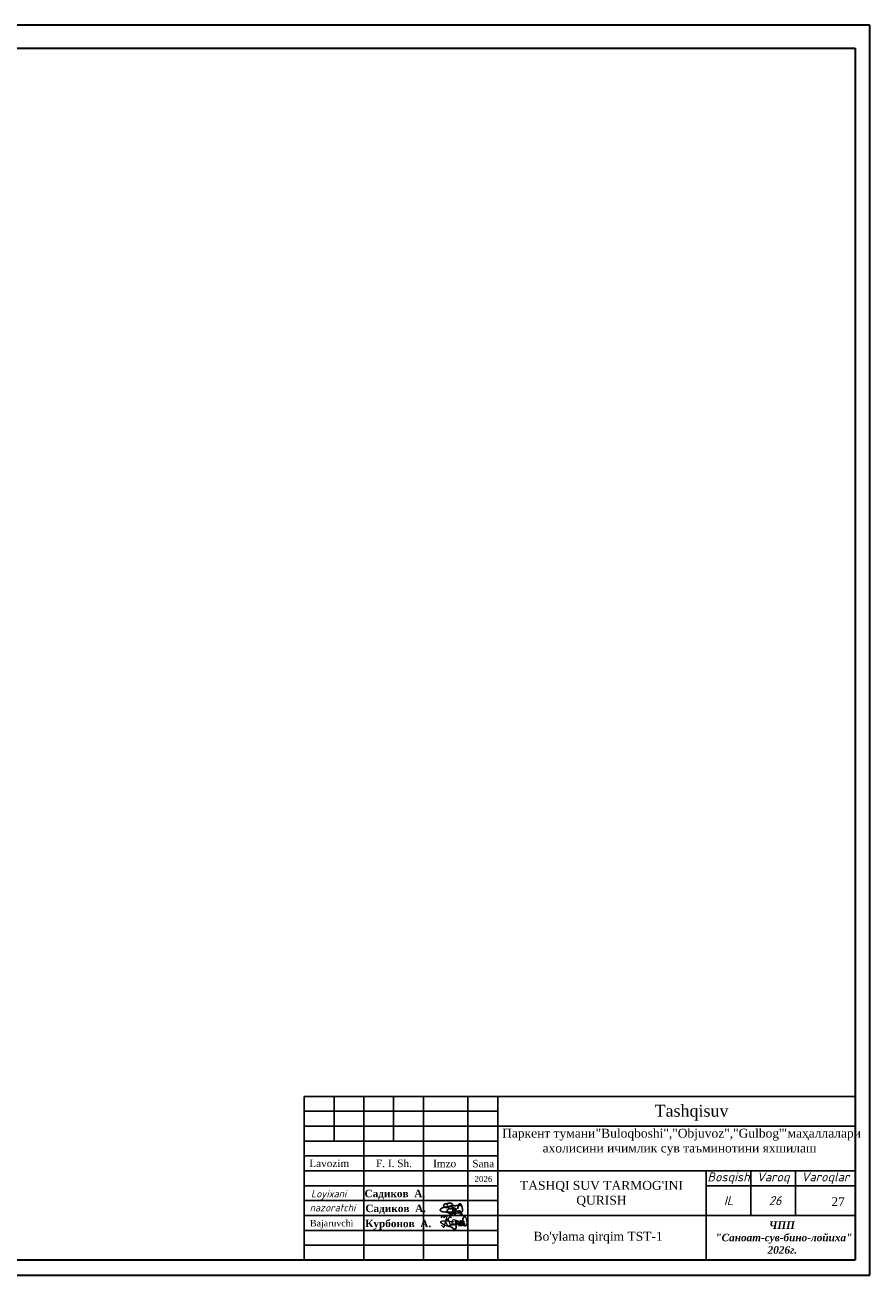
# Model space of a CAD drawing. Header units: millimetres. Extents: x 366033 to 446362, y 4247208 to 4265071.
# Tile 13 of 159: x 435740 to 436023, y 4249104 to 4249524. Entities that reach past the tile are written whole.
import ezdxf

# ---------------------------------------------------------------- set-up
doc = ezdxf.new("R2010")
doc.units = ezdxf.units.MM
doc.layers.add('RAMKA', color=7, linetype='Continuous')
doc.layers.add('план', color=7, linetype='Continuous', lineweight=40)
doc.styles.add('GOST 2.304', font='CS_Gost2304.shx')
doc.styles.add('SHRFT', font='TXT', dxfattribs={"width": 1.75})
doc.styles.get("Standard").update_dxf_attribs({"font": 'times.ttf'})
doc.styles.add('TIMES', font='times.ttf')

msp = doc.modelspace()

# ---------------------------------------------------------------- linework, layer by layer
at = {"color": 250, "lineweight": 25}
for p, q in [((435843.43, 4249164.287, -1016.578), (435843.43, 4249149.287, -1016.578)), ((435853.43, 4249164.287, -1016.578), (435853.43, 4249109.287, -1016.578)), ((435863.43, 4249164.287, -1016.578), (435863.43, 4249149.287, -1016.578)), ((435873.43, 4249164.287, -1016.578), (435873.43, 4249109.287, -1016.578)), ((435888.43, 4249164.287, -847.159), (435888.43, 4249109.287, -847.159)), ((435898.43, 4249164.287, -0.062), (435898.43, 4249109.287, -0.062)), ((435833.43, 4249159.287, -0.062), (435898.43, 4249159.287, -0.062)), ((435833.43, 4249154.287, -0.062), (436018.43, 4249154.287, -0.062)), ((435833.43, 4249154.287, -0.062), (435898.43, 4249154.287, -0.062)), ((435833.43, 4249149.287, -0.062), (435898.43, 4249149.287, -0.062)), ((435833.43, 4249144.287, -0.062), (435898.43, 4249144.287, -0.062)), ((435833.43, 4249139.287, -0.062), (436018.43, 4249139.287, -0.062)), ((435968.43, 4249139.287, -0.062), (435968.43, 4249109.287, -0.062)), ((435983.43, 4249139.287, -0.062), (435983.43, 4249124.287, -0.062)), ((435998.43, 4249124.287, -0.062), (435998.43, 4249139.287, -0.062)), ((435833.43, 4249134.287, -0.062), (435898.43, 4249134.287, -0.062)), ((436018.43, 4249134.287, -0.062), (435968.43, 4249134.287, -0.062)), ((436018.43, 4249134.287, -0.062), (435968.43, 4249134.287, -0.062)), ((435833.43, 4249129.287, -0.062), (435898.43, 4249129.287, -0.062)), ((435833.43, 4249124.287, -0.062), (436018.43, 4249124.287, -0.062)), ((435833.43, 4249119.287, -0.062), (435898.43, 4249119.287, -0.062)), ((435833.43, 4249114.287, -0.062), (435898.43, 4249114.287, -0.062))]:
    msp.add_line(p, q, dxfattribs=at)
at = {"color": 5, "lineweight": 25, "ltscale": 2}
for p, q in [((435879.098, 4249126.262, -0.062), (435879.078, 4249126.047, -0.062)), ((435879.098, 4249126.262, -0.062), (435879.078, 4249126.047, -0.062)), ((435879.078, 4249126.047, -0.062), (435879.113, 4249125.932, -0.062)), ((435879.078, 4249126.047, -0.062), (435879.113, 4249125.932, -0.062)), ((435879.143, 4249126.347, -0.062), (435879.098, 4249126.262, -0.062)), ((435879.143, 4249126.347, -0.062), (435879.098, 4249126.262, -0.062)), ((435879.113, 4249125.932, -0.062), (435879.168, 4249125.877, -0.062)), ((435879.113, 4249125.932, -0.062), (435879.168, 4249125.877, -0.062)), ((435879.325, 4249126.498, -0.062), (435879.143, 4249126.347, -0.062)), ((435879.325, 4249126.498, -0.062), (435879.143, 4249126.347, -0.062)), ((435879.168, 4249125.877, -0.062), (435879.288, 4249125.738, -0.062)), ((435879.168, 4249125.877, -0.062), (435879.288, 4249125.738, -0.062)), ((435879.288, 4249125.738, -0.062), (435879.439, 4249125.683, -0.062)), ((435879.288, 4249125.738, -0.062), (435879.439, 4249125.683, -0.062)), ((435879.639, 4249126.704, -0.062), (435879.325, 4249126.498, -0.062)), ((435879.639, 4249126.704, -0.062), (435879.325, 4249126.498, -0.062)), ((435879.439, 4249125.683, -0.062), (435879.598, 4249125.625, -0.062)), ((435879.439, 4249125.683, -0.062), (435879.598, 4249125.625, -0.062)), ((435879.598, 4249125.625, -0.062), (435879.753, 4249125.569, -0.062)), ((435879.598, 4249125.625, -0.062), (435879.753, 4249125.569, -0.062)), ((435879.901, 4249126.827, -0.062), (435879.639, 4249126.704, -0.062)), ((435879.901, 4249126.827, -0.062), (435879.639, 4249126.704, -0.062)), ((435879.753, 4249125.569, -0.062), (435879.887, 4249125.538, -0.062)), ((435879.753, 4249125.569, -0.062), (435879.887, 4249125.538, -0.062)), ((435879.887, 4249125.538, -0.062), (435880.142, 4249125.494, -0.062)), ((435879.887, 4249125.538, -0.062), (435880.142, 4249125.494, -0.062)), ((435880.092, 4249126.92, -0.062), (435879.901, 4249126.827, -0.062)), ((435880.092, 4249126.92, -0.062), (435879.901, 4249126.827, -0.062)), ((435880.34, 4249127.013, -0.062), (435880.092, 4249126.92, -0.062)), ((435880.34, 4249127.013, -0.062), (435880.092, 4249126.92, -0.062)), ((435880.142, 4249125.494, -0.062), (435880.328, 4249125.462, -0.062)), ((435880.142, 4249125.494, -0.062), (435880.328, 4249125.462, -0.062)), ((435880.328, 4249125.462, -0.062), (435880.768, 4249125.453, -0.062)), ((435880.328, 4249125.462, -0.062), (435880.768, 4249125.453, -0.062)), ((435880.648, 4249127.083, -0.062), (435880.34, 4249127.013, -0.062)), ((435880.648, 4249127.083, -0.062), (435880.34, 4249127.013, -0.062)), ((435881, 4249127.158, -0.062), (435880.648, 4249127.083, -0.062)), ((435881, 4249127.158, -0.062), (435880.648, 4249127.083, -0.062)), ((435880.768, 4249125.453, -0.062), (435881.037, 4249125.457, -0.062)), ((435880.768, 4249125.453, -0.062), (435881.037, 4249125.457, -0.062)), ((435881.203, 4249127.203, -0.062), (435881, 4249127.158, -0.062)), ((435881.203, 4249127.203, -0.062), (435881, 4249127.158, -0.062)), ((435881.037, 4249125.457, -0.062), (435881.5, 4249125.455, -0.062)), ((435881.037, 4249125.457, -0.062), (435881.5, 4249125.455, -0.062)), ((435881.503, 4249127.25, -0.062), (435881.203, 4249127.203, -0.062)), ((435881.503, 4249127.25, -0.062), (435881.203, 4249127.203, -0.062)), ((435881.5, 4249125.455, -0.062), (435882.01, 4249125.445, -0.062)), ((435881.5, 4249125.455, -0.062), (435882.01, 4249125.445, -0.062)), ((435881.835, 4249127.308, -0.062), (435881.503, 4249127.25, -0.062)), ((435881.835, 4249127.308, -0.062), (435881.503, 4249127.25, -0.062)), ((435882.055, 4249127.333, -0.062), (435881.835, 4249127.308, -0.062)), ((435882.055, 4249127.333, -0.062), (435881.835, 4249127.308, -0.062)), ((435882.01, 4249125.445, -0.062), (435882.398, 4249125.441, -0.062)), ((435882.01, 4249125.445, -0.062), (435882.398, 4249125.441, -0.062)), ((435882.343, 4249127.384, -0.062), (435882.055, 4249127.333, -0.062)), ((435882.343, 4249127.384, -0.062), (435882.055, 4249127.333, -0.062)), ((435882.729, 4249127.431, -0.062), (435882.343, 4249127.384, -0.062)), ((435882.729, 4249127.431, -0.062), (435882.343, 4249127.384, -0.062)), ((435882.398, 4249125.441, -0.062), (435883.061, 4249125.457, -0.062)), ((435882.398, 4249125.441, -0.062), (435883.061, 4249125.457, -0.062)), ((435882.971, 4249127.455, -0.062), (435882.729, 4249127.431, -0.062)), ((435882.971, 4249127.455, -0.062), (435882.729, 4249127.431, -0.062)), ((435883.3, 4249127.502, -0.062), (435882.971, 4249127.455, -0.062)), ((435883.3, 4249127.502, -0.062), (435882.971, 4249127.455, -0.062)), ((435883.061, 4249125.457, -0.062), (435883.555, 4249125.447, -0.062)), ((435883.061, 4249125.457, -0.062), (435883.555, 4249125.447, -0.062)), ((435883.527, 4249127.523, -0.062), (435883.3, 4249127.502, -0.062)), ((435883.527, 4249127.523, -0.062), (435883.3, 4249127.502, -0.062)), ((435883.893, 4249127.554, -0.062), (435883.527, 4249127.523, -0.062)), ((435883.893, 4249127.554, -0.062), (435883.527, 4249127.523, -0.062)), ((435883.555, 4249125.447, -0.062), (435884.033, 4249125.386, -0.062)), ((435883.555, 4249125.447, -0.062), (435884.033, 4249125.386, -0.062)), ((435883.732, 4249124.937, -0.062), (435883.762, 4249125.042, -0.062)), ((435883.732, 4249124.937, -0.062), (435883.762, 4249125.042, -0.062)), ((435883.755, 4249124.866, -0.062), (435883.732, 4249124.937, -0.062)), ((435883.755, 4249124.866, -0.062), (435883.732, 4249124.937, -0.062)), ((435883.799, 4249124.791, -0.062), (435883.755, 4249124.866, -0.062)), ((435883.799, 4249124.791, -0.062), (435883.755, 4249124.866, -0.062)), ((435883.762, 4249125.042, -0.062), (435883.779, 4249125.103, -0.062)), ((435883.762, 4249125.042, -0.062), (435883.779, 4249125.103, -0.062)), ((435883.779, 4249125.103, -0.062), (435883.813, 4249125.16, -0.062)), ((435883.779, 4249125.103, -0.062), (435883.813, 4249125.16, -0.062)), ((435883.858, 4249124.727, -0.062), (435883.799, 4249124.791, -0.062)), ((435883.858, 4249124.727, -0.062), (435883.799, 4249124.791, -0.062)), ((435883.813, 4249125.16, -0.062), (435883.859, 4249125.237, -0.062)), ((435883.813, 4249125.16, -0.062), (435883.859, 4249125.237, -0.062)), ((435883.899, 4249124.695, -0.062), (435883.858, 4249124.727, -0.062)), ((435883.899, 4249124.695, -0.062), (435883.858, 4249124.727, -0.062)), ((435883.859, 4249125.237, -0.062), (435883.924, 4249125.287, -0.062)), ((435883.859, 4249125.237, -0.062), (435883.924, 4249125.287, -0.062)), ((435884.225, 4249127.575, -0.062), (435883.893, 4249127.554, -0.062)), ((435884.225, 4249127.575, -0.062), (435883.893, 4249127.554, -0.062)), ((435883.968, 4249124.695, -0.062), (435883.899, 4249124.695, -0.062)), ((435883.968, 4249124.695, -0.062), (435883.899, 4249124.695, -0.062)), ((435883.924, 4249125.287, -0.062), (435883.984, 4249125.35, -0.062)), ((435883.924, 4249125.287, -0.062), (435883.984, 4249125.35, -0.062)), ((435884.072, 4249124.715, -0.062), (435883.968, 4249124.695, -0.062)), ((435884.072, 4249124.715, -0.062), (435883.968, 4249124.695, -0.062)), ((435883.984, 4249125.35, -0.062), (435884.089, 4249125.412, -0.062)), ((435883.984, 4249125.35, -0.062), (435884.089, 4249125.412, -0.062)), ((435883.989, 4249125.364, -0.062), (435884.089, 4249125.412, -0.062)), ((435883.989, 4249125.364, -0.062), (435884.089, 4249125.412, -0.062)), ((435884.145, 4249124.743, -0.062), (435884.072, 4249124.715, -0.062)), ((435884.145, 4249124.743, -0.062), (435884.072, 4249124.715, -0.062)), ((435884.089, 4249125.412, -0.062), (435884.261, 4249125.512, -0.062)), ((435884.089, 4249125.412, -0.062), (435884.261, 4249125.512, -0.062)), ((435884.089, 4249125.412, -0.062), (435884.206, 4249125.316, -0.062)), ((435884.089, 4249125.412, -0.062), (435884.206, 4249125.316, -0.062)), ((435884.214, 4249124.774, -0.062), (435884.145, 4249124.743, -0.062)), ((435884.214, 4249124.774, -0.062), (435884.145, 4249124.743, -0.062)), ((435884.206, 4249125.316, -0.062), (435884.265, 4249125.267, -0.062)), ((435884.206, 4249125.316, -0.062), (435884.265, 4249125.267, -0.062)), ((435884.296, 4249124.868, -0.062), (435884.214, 4249124.774, -0.062)), ((435884.296, 4249124.868, -0.062), (435884.214, 4249124.774, -0.062)), ((435884.503, 4249127.629, -0.062), (435884.225, 4249127.575, -0.062)), ((435884.503, 4249127.629, -0.062), (435884.225, 4249127.575, -0.062)), ((435884.261, 4249125.512, -0.062), (435884.388, 4249125.585, -0.062)), ((435884.261, 4249125.512, -0.062), (435884.388, 4249125.585, -0.062)), ((435884.265, 4249125.267, -0.062), (435884.296, 4249125.208, -0.062)), ((435884.265, 4249125.267, -0.062), (435884.296, 4249125.208, -0.062)), ((435884.296, 4249125.208, -0.062), (435884.335, 4249125.133, -0.062)), ((435884.296, 4249125.208, -0.062), (435884.335, 4249125.133, -0.062)), ((435884.331, 4249124.946, -0.062), (435884.296, 4249124.868, -0.062)), ((435884.331, 4249124.946, -0.062), (435884.296, 4249124.868, -0.062)), ((435884.356, 4249125.059, -0.062), (435884.331, 4249124.946, -0.062)), ((435884.356, 4249125.059, -0.062), (435884.331, 4249124.946, -0.062)), ((435884.335, 4249125.133, -0.062), (435884.356, 4249125.059, -0.062)), ((435884.335, 4249125.133, -0.062), (435884.356, 4249125.059, -0.062)), ((435884.388, 4249125.585, -0.062), (435884.54, 4249125.694, -0.062)), ((435884.388, 4249125.585, -0.062), (435884.54, 4249125.694, -0.062)), ((435884.737, 4249127.639, -0.062), (435884.503, 4249127.629, -0.062)), ((435884.737, 4249127.639, -0.062), (435884.503, 4249127.629, -0.062)), ((435884.54, 4249125.694, -0.062), (435884.651, 4249125.694, -0.062)), ((435884.54, 4249125.694, -0.062), (435884.651, 4249125.694, -0.062)), ((435884.651, 4249125.694, -0.062), (435884.997, 4249125.699, -0.062)), ((435884.651, 4249125.694, -0.062), (435884.997, 4249125.699, -0.062)), ((435884.922, 4249127.646, -0.062), (435884.737, 4249127.639, -0.062)), ((435884.922, 4249127.646, -0.062), (435884.737, 4249127.639, -0.062)), ((435884.891, 4249125.199, -0.062), (435885.029, 4249125.361, -0.062)), ((435884.891, 4249125.199, -0.062), (435885.029, 4249125.361, -0.062)), ((435884.891, 4249125.137, -0.062), (435884.891, 4249125.199, -0.062)), ((435884.891, 4249125.137, -0.062), (435884.891, 4249125.199, -0.062)), ((435884.925, 4249125.073, -0.062), (435884.891, 4249125.137, -0.062)), ((435884.925, 4249125.073, -0.062), (435884.891, 4249125.137, -0.062)), ((435885.28, 4249127.687, -0.062), (435884.922, 4249127.646, -0.062)), ((435885.28, 4249127.687, -0.062), (435884.922, 4249127.646, -0.062)), ((435884.949, 4249125.029, -0.062), (435884.925, 4249125.073, -0.062)), ((435884.949, 4249125.029, -0.062), (435884.925, 4249125.073, -0.062)), ((435885.006, 4249125.012, -0.062), (435884.949, 4249125.029, -0.062)), ((435885.006, 4249125.012, -0.062), (435884.949, 4249125.029, -0.062)), ((435884.997, 4249125.699, -0.062), (435885.058, 4249125.699, -0.062)), ((435884.997, 4249125.699, -0.062), (435885.058, 4249125.699, -0.062)), ((435885.08, 4249125.012, -0.062), (435885.006, 4249125.012, -0.062)), ((435885.08, 4249125.012, -0.062), (435885.006, 4249125.012, -0.062)), ((435885.029, 4249125.361, -0.062), (435885.099, 4249125.444, -0.062)), ((435885.029, 4249125.361, -0.062), (435885.099, 4249125.444, -0.062)), ((435885.058, 4249125.699, -0.062), (435885.26, 4249125.685, -0.062)), ((435885.058, 4249125.699, -0.062), (435885.26, 4249125.685, -0.062)), ((435885.197, 4249125.083, -0.062), (435885.08, 4249125.012, -0.062)), ((435885.197, 4249125.083, -0.062), (435885.08, 4249125.012, -0.062)), ((435885.099, 4249125.444, -0.062), (435885.307, 4249125.618, -0.062)), ((435885.099, 4249125.444, -0.062), (435885.307, 4249125.618, -0.062)), ((435885.361, 4249125.183, -0.062), (435885.197, 4249125.083, -0.062)), ((435885.361, 4249125.183, -0.062), (435885.197, 4249125.083, -0.062)), ((435885.259, 4249125.577, -0.062), (435885.331, 4249125.642, -0.062)), ((435885.259, 4249125.577, -0.062), (435885.331, 4249125.642, -0.062)), ((435885.26, 4249125.685, -0.062), (435885.432, 4249125.581, -0.062)), ((435885.26, 4249125.685, -0.062), (435885.432, 4249125.581, -0.062)), ((435885.505, 4249127.689, -0.062), (435885.28, 4249127.687, -0.062)), ((435885.505, 4249127.689, -0.062), (435885.28, 4249127.687, -0.062)), ((435885.331, 4249125.642, -0.062), (435885.376, 4249125.682, -0.062)), ((435885.331, 4249125.642, -0.062), (435885.376, 4249125.682, -0.062)), ((435885.457, 4249125.276, -0.062), (435885.361, 4249125.183, -0.062)), ((435885.457, 4249125.276, -0.062), (435885.361, 4249125.183, -0.062)), ((435885.376, 4249125.682, -0.062), (435885.46, 4249125.733, -0.062)), ((435885.376, 4249125.682, -0.062), (435885.46, 4249125.733, -0.062)), ((435885.432, 4249125.581, -0.062), (435885.503, 4249125.525, -0.062)), ((435885.432, 4249125.581, -0.062), (435885.503, 4249125.525, -0.062)), ((435885.51, 4249125.358, -0.062), (435885.457, 4249125.276, -0.062)), ((435885.51, 4249125.358, -0.062), (435885.457, 4249125.276, -0.062)), ((435885.46, 4249125.733, -0.062), (435885.514, 4249125.766, -0.062)), ((435885.46, 4249125.733, -0.062), (435885.514, 4249125.766, -0.062)), ((435885.503, 4249125.525, -0.062), (435885.533, 4249125.438, -0.062)), ((435885.503, 4249125.525, -0.062), (435885.533, 4249125.438, -0.062)), ((435885.893, 4249127.692, -0.062), (435885.505, 4249127.689, -0.062)), ((435885.893, 4249127.692, -0.062), (435885.505, 4249127.689, -0.062)), ((435885.533, 4249125.438, -0.062), (435885.51, 4249125.358, -0.062)), ((435885.533, 4249125.438, -0.062), (435885.51, 4249125.358, -0.062)), ((435885.514, 4249125.766, -0.062), (435885.572, 4249125.785, -0.062)), ((435885.514, 4249125.766, -0.062), (435885.572, 4249125.785, -0.062)), ((435885.572, 4249125.785, -0.062), (435885.612, 4249125.799, -0.062)), ((435885.572, 4249125.785, -0.062), (435885.612, 4249125.799, -0.062)), ((435885.612, 4249125.799, -0.062), (435885.666, 4249125.799, -0.062)), ((435885.612, 4249125.799, -0.062), (435885.666, 4249125.799, -0.062)), ((435885.666, 4249125.799, -0.062), (435885.711, 4249125.784, -0.062)), ((435885.666, 4249125.799, -0.062), (435885.711, 4249125.784, -0.062)), ((435885.711, 4249125.784, -0.062), (435885.767, 4249125.751, -0.062)), ((435885.711, 4249125.784, -0.062), (435885.767, 4249125.751, -0.062)), ((435885.8, 4249124.582, -0.062), (435885.743, 4249124.626, -0.062)), ((435885.767, 4249125.751, -0.062), (435885.802, 4249125.731, -0.062)), ((435885.767, 4249125.751, -0.062), (435885.802, 4249125.731, -0.062)), ((435885.896, 4249124.582, -0.062), (435885.8, 4249124.582, -0.062)), ((435885.802, 4249125.731, -0.062), (435885.829, 4249125.693, -0.062)), ((435885.802, 4249125.731, -0.062), (435885.829, 4249125.693, -0.062)), ((435885.837, 4249125.251, -0.062), (435885.804, 4249125.121, -0.062)), ((435885.837, 4249125.251, -0.062), (435885.804, 4249125.121, -0.062)), ((435885.804, 4249125.121, -0.062), (435885.804, 4249125.03, -0.062)), ((435885.804, 4249125.121, -0.062), (435885.804, 4249125.03, -0.062)), ((435885.804, 4249125.03, -0.062), (435885.831, 4249124.938, -0.062)), ((435885.804, 4249125.03, -0.062), (435885.831, 4249124.938, -0.062)), ((435885.829, 4249125.693, -0.062), (435885.852, 4249125.656, -0.062)), ((435885.829, 4249125.693, -0.062), (435885.852, 4249125.656, -0.062)), ((435885.831, 4249124.938, -0.062), (435885.878, 4249124.845, -0.062)), ((435885.831, 4249124.938, -0.062), (435885.878, 4249124.845, -0.062)), ((435885.866, 4249125.365, -0.062), (435885.837, 4249125.251, -0.062)), ((435885.866, 4249125.365, -0.062), (435885.837, 4249125.251, -0.062)), ((435885.852, 4249125.656, -0.062), (435885.868, 4249125.628, -0.062)), ((435885.852, 4249125.656, -0.062), (435885.868, 4249125.628, -0.062)), ((435885.89, 4249125.557, -0.062), (435885.866, 4249125.464, -0.062)), ((435885.89, 4249125.557, -0.062), (435885.866, 4249125.464, -0.062)), ((435885.866, 4249125.464, -0.062), (435885.866, 4249125.365, -0.062)), ((435885.866, 4249125.464, -0.062), (435885.866, 4249125.365, -0.062)), ((435885.868, 4249125.628, -0.062), (435885.89, 4249125.557, -0.062)), ((435885.868, 4249125.628, -0.062), (435885.89, 4249125.557, -0.062)), ((435885.878, 4249124.845, -0.062), (435885.923, 4249124.813, -0.062)), ((435885.878, 4249124.845, -0.062), (435885.923, 4249124.813, -0.062)), ((435886.045, 4249127.692, -0.062), (435885.893, 4249127.692, -0.062)), ((435886.045, 4249127.692, -0.062), (435885.893, 4249127.692, -0.062)), ((435886.039, 4249124.608, -0.062), (435885.896, 4249124.582, -0.062)), ((435885.923, 4249124.813, -0.062), (435886.002, 4249124.782, -0.062)), ((435885.923, 4249124.813, -0.062), (435886.002, 4249124.782, -0.062)), ((435886.002, 4249124.782, -0.062), (435886.076, 4249124.754, -0.062)), ((435886.002, 4249124.782, -0.062), (435886.076, 4249124.754, -0.062)), ((435886.141, 4249124.648, -0.062), (435886.039, 4249124.608, -0.062)), ((435886.283, 4249127.678, -0.062), (435886.045, 4249127.692, -0.062)), ((435886.283, 4249127.678, -0.062), (435886.045, 4249127.692, -0.062)), ((435886.076, 4249124.754, -0.062), (435886.214, 4249124.754, -0.062)), ((435886.076, 4249124.754, -0.062), (435886.214, 4249124.754, -0.062)), ((435886.214, 4249124.754, -0.062), (435886.305, 4249124.771, -0.062)), ((435886.214, 4249124.754, -0.062), (435886.305, 4249124.771, -0.062)), ((435886.305, 4249124.771, -0.062), (435886.4, 4249124.782, -0.062)), ((435886.305, 4249124.771, -0.062), (435886.4, 4249124.782, -0.062)), ((435886.4, 4249124.782, -0.062), (435886.615, 4249124.813, -0.062)), ((435886.4, 4249124.782, -0.062), (435886.615, 4249124.813, -0.062))]:
    msp.add_line(p, q, dxfattribs=at)
at = {"color": 250, "lineweight": 25, "elevation": -0.062}
msp.add_lwpolyline([(435833.43, 4249164.287), (436018.43, 4249164.287), (436018.43, 4249109.287), (435833.43, 4249109.287)], close=True, dxfattribs=at)
at = {"color": 5, "lineweight": 25, "ltscale": 2, "elevation": -0.062}
for points in [[(435882.417, 4249127.491), (435882.711, 4249127.489), (435882.836, 4249127.548), (435882.954, 4249127.635), (435883.037, 4249127.694), (435883.128, 4249127.779), (435883.179, 4249127.827), (435883.236, 4249127.909), (435883.231, 4249127.984), (435883.206, 4249128.105), (435883.186, 4249128.144), (435883.098, 4249128.228), (435882.989, 4249128.307), (435882.862, 4249128.366), (435882.701, 4249128.413), (435882.461, 4249128.461), (435882.266, 4249128.461), (435882.034, 4249128.447), (435881.844, 4249128.419), (435881.675, 4249128.38), (435881.474, 4249127.813), (435881.238, 4249128.31), (435881.021, 4249128.238), (435880.807, 4249128.162), (435880.588, 4249128.035), (435880.417, 4249127.924), (435880.308, 4249127.831), (435880.238, 4249127.679), (435880.226, 4249127.587), (435880.267, 4249127.434), (435880.379, 4249127.243), (435880.437, 4249127.179), (435880.536, 4249127.114), (435880.678, 4249127.063), (435880.875, 4249127.013), (435881.311, 4249126.957), (435881.566, 4249126.926), (435881.693, 4249126.911), (435882.009, 4249127.347), (435882.102, 4249127.318), (435881.886, 4249126.834)], [(435882.417, 4249127.491), (435882.711, 4249127.489), (435882.836, 4249127.548), (435882.954, 4249127.635), (435883.037, 4249127.694), (435883.128, 4249127.779), (435883.179, 4249127.827), (435883.236, 4249127.909), (435883.231, 4249127.984), (435883.206, 4249128.105), (435883.186, 4249128.144), (435883.098, 4249128.228), (435882.989, 4249128.307), (435882.862, 4249128.366), (435882.701, 4249128.413), (435882.461, 4249128.461), (435882.266, 4249128.461), (435882.034, 4249128.447), (435881.844, 4249128.419), (435881.675, 4249128.38), (435881.474, 4249127.813), (435881.238, 4249128.31), (435881.021, 4249128.238), (435880.807, 4249128.162), (435880.588, 4249128.035), (435880.417, 4249127.924), (435880.308, 4249127.831), (435880.238, 4249127.679), (435880.226, 4249127.587), (435880.267, 4249127.434), (435880.379, 4249127.243), (435880.437, 4249127.179), (435880.536, 4249127.114), (435880.678, 4249127.063), (435880.875, 4249127.013), (435881.311, 4249126.957), (435881.566, 4249126.926), (435881.693, 4249126.911), (435882.009, 4249127.347), (435882.102, 4249127.318), (435881.886, 4249126.834)], [(435885.629, 4249126.041), (435885.626, 4249125.748), (435885.685, 4249125.622), (435885.773, 4249125.505), (435885.832, 4249125.421), (435885.916, 4249125.331), (435885.965, 4249125.279), (435886.047, 4249125.222), (435886.122, 4249125.227), (435886.242, 4249125.252), (435886.282, 4249125.272), (435886.365, 4249125.36), (435886.445, 4249125.47), (435886.504, 4249125.597), (435886.551, 4249125.757), (435886.599, 4249125.997), (435886.599, 4249126.193), (435886.584, 4249126.424), (435886.556, 4249126.614), (435886.517, 4249126.784), (435886.487, 4249127.045), (435886.448, 4249127.221), (435886.375, 4249127.437), (435886.299, 4249127.651), (435886.172, 4249127.87), (435886.062, 4249128.042), (435885.968, 4249128.15), (435885.816, 4249128.22), (435885.725, 4249128.232), (435885.571, 4249128.191), (435885.38, 4249128.079), (435885.317, 4249128.022), (435885.251, 4249127.922), (435885.201, 4249127.78), (435885.15, 4249127.583), (435885.094, 4249127.148), (435885.064, 4249126.893), (435885.048, 4249126.766), (435885.029, 4249126.699), (435885, 4249126.607), (435884.971, 4249126.573)], [(435882.886, 4249127.585), (435883.146, 4249127.492), (435882.943, 4249127.151), (435883.146, 4249126.989), (435883.151, 4249126.612), (435883.215, 4249126.275), (435883.286, 4249125.896), (435883.283, 4249125.453), (435883.283, 4249125.107), (435883.227, 4249124.825), (435883.15, 4249124.71), (435883.065, 4249124.617), (435882.978, 4249124.588), (435882.9, 4249124.586), (435882.775, 4249124.616), (435882.521, 4249124.721), (435882.314, 4249124.837), (435882.029, 4249125.023), (435881.852, 4249125.139), (435881.522, 4249125.33), (435881.112, 4249125.504)], [(435883.641, 4249125.846), (435883.934, 4249125.844), (435884.06, 4249125.902), (435884.177, 4249125.99), (435884.261, 4249126.049), (435884.351, 4249126.134), (435884.403, 4249126.182), (435884.46, 4249126.264), (435884.455, 4249126.339), (435884.43, 4249126.46), (435884.41, 4249126.499), (435884.322, 4249126.582), (435883.67, 4249126.345), (435883.543, 4249126.404), (435883.925, 4249126.768), (435883.685, 4249126.816), (435883.489, 4249126.816), (435883.258, 4249126.802), (435883.068, 4249126.774), (435882.898, 4249126.46), (435882.637, 4249126.705), (435882.461, 4249126.665), (435882.245, 4249126.592), (435882.031, 4249126.516), (435881.812, 4249126.39), (435881.64, 4249126.279), (435881.532, 4249126.186), (435881.462, 4249126.034), (435881.45, 4249125.942), (435881.491, 4249125.788), (435881.603, 4249125.597), (435881.66, 4249125.534), (435881.76, 4249125.469), (435881.902, 4249125.418), (435882.099, 4249125.368), (435882.534, 4249125.312), (435882.789, 4249125.281), (435882.916, 4249125.265), (435882.983, 4249125.246), (435883.075, 4249125.217), (435883.109, 4249125.188)], [(435883.641, 4249125.846), (435883.934, 4249125.844), (435884.06, 4249125.902), (435884.177, 4249125.99), (435884.261, 4249126.049), (435884.351, 4249126.134), (435884.403, 4249126.182), (435884.46, 4249126.264), (435884.455, 4249126.339), (435884.43, 4249126.46), (435884.41, 4249126.499), (435884.322, 4249126.582), (435883.67, 4249126.345), (435883.543, 4249126.404), (435883.925, 4249126.768), (435883.685, 4249126.816), (435883.489, 4249126.816), (435883.258, 4249126.802), (435883.068, 4249126.774), (435882.898, 4249126.46), (435882.637, 4249126.705), (435882.461, 4249126.665), (435882.245, 4249126.592), (435882.031, 4249126.516), (435881.812, 4249126.39), (435881.64, 4249126.279), (435881.532, 4249126.186), (435881.462, 4249126.034), (435881.45, 4249125.942), (435881.491, 4249125.788), (435881.603, 4249125.597), (435881.66, 4249125.534), (435881.76, 4249125.469), (435881.902, 4249125.418), (435882.099, 4249125.368), (435882.534, 4249125.312), (435882.789, 4249125.281), (435882.916, 4249125.265), (435882.983, 4249125.246), (435883.075, 4249125.217), (435883.109, 4249125.188)], [(435887.206, 4249121.657), (435887.203, 4249121.363), (435887.262, 4249121.238), (435887.35, 4249121.12), (435887.409, 4249121.037), (435887.494, 4249120.946), (435887.542, 4249120.894), (435887.624, 4249120.838), (435887.699, 4249120.842), (435887.82, 4249120.867), (435887.859, 4249120.887), (435887.942, 4249120.975), (435888.022, 4249121.085), (435888.081, 4249121.212), (435888.128, 4249121.372), (435888.176, 4249121.612), (435888.176, 4249121.808), (435888.162, 4249122.039), (435888.134, 4249122.229), (435888.094, 4249122.399), (435888.065, 4249122.66), (435888.025, 4249122.836), (435887.952, 4249123.052), (435887.876, 4249123.266), (435887.75, 4249123.486), (435887.639, 4249123.657), (435887.546, 4249123.766), (435887.394, 4249123.835), (435887.302, 4249123.847), (435887.148, 4249123.806), (435886.957, 4249123.695), (435886.894, 4249123.637), (435886.829, 4249123.537), (435886.778, 4249123.395), (435886.728, 4249123.198), (435886.672, 4249122.763), (435886.641, 4249122.508), (435886.625, 4249122.381), (435886.606, 4249122.315), (435886.577, 4249122.222), (435886.548, 4249122.188)], [(435884.043, 4249122.71), (435884.303, 4249122.617), (435884.1, 4249122.276), (435884.303, 4249122.114), (435884.307, 4249121.737), (435884.371, 4249121.4), (435884.442, 4249121.021), (435884.439, 4249120.578), (435884.439, 4249120.232), (435884.384, 4249119.95), (435884.306, 4249119.835), (435884.221, 4249119.742), (435884.134, 4249119.713), (435884.056, 4249119.711), (435883.932, 4249119.741), (435883.678, 4249119.846), (435883.47, 4249119.962), (435883.185, 4249120.148), (435883.008, 4249120.264), (435882.678, 4249120.455), (435882.268, 4249120.629)]]:
    msp.add_lwpolyline(points, dxfattribs=at)
at = {"color": 5, "lineweight": 5, "elevation": -0.062}
for points in [[(435879.447, 4249123.536), (435879.725, 4249124.022), (435880.514, 4249123.571), (435880.799, 4249124.07), (435881.347, 4249124.07), (435880.305, 4249120.248), (435879.563, 4249121.058)], [(435880.826, 4249122.159), (435882.483, 4249123.999), (435882.929, 4249123.597)], [(435880.826, 4249122.159), (435881.672, 4249120.687), (435882.323, 4249121.061)]]:
    msp.add_lwpolyline(points, dxfattribs=at)
at = {"color": 5, "lineweight": 5}
for points in [[(435882.323, 4249121.061, -0.062), (435883.623, 4249121.395, -0.062), (435883.073, 4249120.921, -0.062), (435884.877, 4249121.685, -0.062), (435884.235, 4249120.768, -0.062), (435884.602, 4249122.236, -0.062), (435885.443, 4249120.677, -0.062), (435885.612, 4249122.297, -0.062), (435885.826, 4249120.661, -0.062), (435885.627, 4249121.334, -0.062), (435886.85, 4249122.541, -0.062), (435886.254, 4249121.303, -0.062), (435886.82, 4249121.166, -0.062), (435885.856, 4249122.557, -0.062), (435886.269, 4249120.86, -0.062), (435887.156, 4249122.297, -0.062), (435886.468, 4249121.64, -0.062), (435887.202, 4249120.83, -0.062), (435883.088, 4249122.572, -0.062), (435883.057, 4249121.747, -0.062), (435884.556, 4249121.426, -0.062)], [(435881.654, 4249123.079, -0.062), (435882.369, 4249120.501, -0.062), (435879.348, 4249121.99, -0.062), (435883.663, 4249122.196, -0.062)]]:
    msp.add_spline(points, degree=3, dxfattribs=at)
at = {"layer": 'RAMKA', "color": 1, "lineweight": 30}
for p, q in [((436023.43, 4249524.287, -0.062), (435437.605, 4249524.287, -0.062)), ((435457.605, 4249516.525, -0.062), (436018.43, 4249516.525, -0.062)), ((436018.43, 4249109.287, -0.062), (435457.605, 4249109.287, -0.062)), ((435437.605, 4249104.287, -0.062), (436023.43, 4249104.287, -0.062))]:
    msp.add_line(p, q, dxfattribs=at)
at = {"layer": 'RAMKA', "color": 6, "lineweight": 30}
for p, q in [((436023.43, 4249104.287, -0.062), (436023.43, 4249524.287, -0.062)), ((436018.43, 4249516.525, -0.062), (436018.43, 4249109.287, -0.062))]:
    msp.add_line(p, q, dxfattribs=at)

# ---------------------------------------------------------------- texts
for s, insert, char_height, width, attachment_point in [('\\pi-40.048;Tashqisuv', (435991.13, 4249161.47, -0.062), 4, 4.20261, 1), ('{\\fTimes New Roman|b0|i0|c204|p18;2026}', (435890.595, 4249137.55, -0.062), 2, 10.68651, 1), ('{\\fISOCPEUR|b0|i1|c204|p34;Bosqish}', (435975.93, 4249136.787, -0.062), 3, 15, 5), ('{\\fISOCPEUR|b0|i1|c204|p34;Va\\fISOCPEUR|b0|i1|c0|p34;roq}', (435990.93, 4249136.787, -0.062), 3, 15, 5), ('{\\fISOCPEUR|b0|i1|c204|p34;Va\\fISOCPEUR|b0|i1|c0|p34;roq\\fISOCPEUR|b0|i1|c204|p34;lar}', (436008.43, 4249136.787, -0.062), 3, 37.25162, 5), ('{\\fISOCPEUR|b0|i1|c204|p34;IL}', (435975.93, 4249129.287, -0.062), 3, 15, 5), ('{\\fISOCPEUR|b0|i1|c204|p34;26}', (435991.588, 4249129.287, -0.062), 3, 15, 5)]:
    msp.add_mtext(s, dxfattribs=dict(insert=insert, char_height=char_height, width=width, attachment_point=attachment_point))
at = {"color": 0, "lineweight": 5, "insert": (435899.884, 4249153.459, -0.062), "char_height": 3, "width": 154.9538, "attachment_point": 1}
msp.add_mtext('Паркент тумани                                                         маҳаллалари \\P            ахолисини ичимлик сув таъминотини яхшилаш', dxfattribs=at)
at = {"color": 0, "lineweight": 0, "insert": (435931.295, 4249153.435, -0.062), "char_height": 3, "width": 67.69207, "attachment_point": 1}
msp.add_mtext('"Buloqboshi","Objuvoz","Gulbog\'"', dxfattribs=at)
at = {"lineweight": 25, "ltscale": 100, "attachment_point": 1, "style": 'GOST 2.304'}
for s, insert, char_height, width in [('{\\fTimes New Roman|b0|i0|c204|p18;Lavozim}', (435835.119, 4249143.057, -0.062), 2.5, 7.14649), ('{\\fTimes New Roman|b0|i0|c204|p18;F. I. Sh.}', (435857.53, 4249143.04, -0.062), 2.5, 13.23723), ('{\\fTimes New Roman|b0|i0|c204|p18;Imzo}', (435876.723, 4249143.002, -0.062), 2.5, 12.27251), ('{\\fTimes New Roman|b0|i0|c204|p18;Bajaruvchi}', (435835.369, 4249122.808, 1016.454), 2.2, 8.90888)]:
    msp.add_mtext(s, dxfattribs=dict(at, insert=insert, char_height=char_height, width=width))
at = {"color": 250, "lineweight": 25, "ltscale": 100, "insert": (435889.882, 4249142.975, -0.062), "char_height": 2.5, "width": 8.14319, "attachment_point": 1, "style": 'GOST 2.304'}
msp.add_mtext('{\\fTimes New Roman|b0|i0|c204|p18;Sana}', dxfattribs=at)
at = {"color": 7, "char_height": 0.16239, "width": 16.23922, "attachment_point": 5, "style": 'SHRFT'}
for s, insert in [('{\\fISOCPEUR|b0|i1|c0|p34;\\H15x;Loyixani} ', (435841.619, 4249131.227, -0.062)), ('{\\fISOCPEUR|b0|i1|c204|p34;\\H15x;nazoratchi}', (435842.953, 4249126.907, -0.062))]:
    msp.add_mtext(s, dxfattribs=dict(at, insert=insert))
at = {"color": 0, "char_height": 2.5, "attachment_point": 1}
for s, insert in [('{\\fTimes New Roman|b1|i0|c204|p18;Садиков  А.}', (435853.68, 4249132.923, -0.062)), ('{\\fTimes New Roman|b1|i0|c204|p18;Садиков  А.}', (435853.969, 4249127.927, -0.062)), ('{\\fTimes New Roman|b1|i0|c204|p18;Курбонов  А.}', (435853.911, 4249122.863, -0.062))]:
    msp.add_mtext(s, dxfattribs=dict(at, insert=insert))
at = {"color": 5, "insert": (435933.244, 4249131.532, -0.062), "char_height": 3, "width": 64.16731, "attachment_point": 5}
msp.add_mtext("{\\fTimes New Roman|b0|i0|c204|p18;\\C7;TASHQI SUV TARMOG'INI\\PQURISH}", dxfattribs=at)
at = {"color": 0, "insert": (436010.448, 4249130.425, -0.062), "char_height": 3.0064, "width": 1.92475, "attachment_point": 1, "style": 'TIMES'}
msp.add_mtext('27', dxfattribs=at)
at = {"color": 0, "ltscale": 0.1, "insert": (435988.791, 4249122.29, -0.062), "char_height": 2.5, "attachment_point": 1}
msp.add_mtext_dynamic_manual_height_columns('\\pi0.71954;{\\fTimes New Roman|b1|i1|c204|p18;ЧПП\\P\\pi-17.28155;"Cаноат-сув-бино-лойиха"\\P\\pi0.24549;2026г.}', width=9.80425, gutter_width=12.5, heights=[0], dxfattribs=at)
at = {"layer": 'план', "color": 0, "lineweight": 20, "insert": (435910.455, 4249118.796, 0.458), "char_height": 3, "width": 48.58877, "attachment_point": 1}
msp.add_mtext("{\\fTimes New Roman|b0|i0|c204|p18;Bo'ylama qirqim TST-1 }", dxfattribs=at)

doc.saveas('drawing.dxf')
